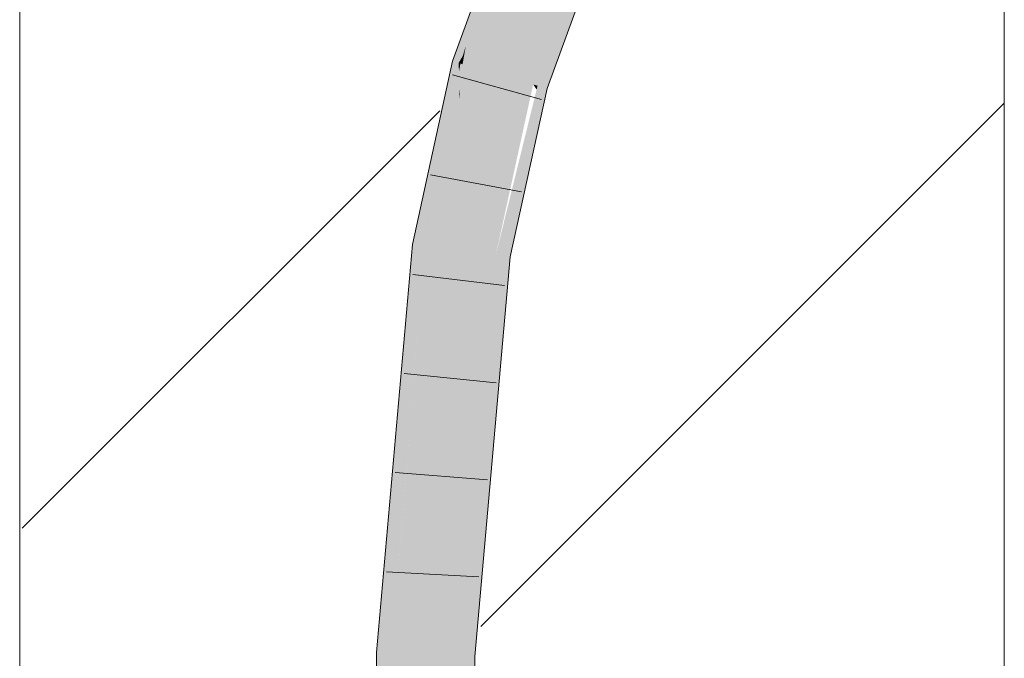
# Model space of a CAD drawing. Extents: x -620 to 300, y 62 to 1162.
# Tile 244 of 256: x 175.68 to 178.18, y 966.48 to 968.1. Entities that reach past the tile are written whole.
import ezdxf
from ezdxf.lldxf.tags import DXFTag

# ---------------------------------------------------------------- set-up
doc = ezdxf.new("R2010")
doc.units = 0
doc.layers.get('0').update_dxf_attribs({"lineweight": 13})
doc.layers.add('E_Detail_Linie_Text_Bem', color=7, linetype='Continuous', lineweight=13)
for name, color, linetype, lineweight, true_color in [('E_Detail_Wandschraffur', 7, 'Continuous', 5, 0xc0c0c0), ('E_Leerrohr 25-A06G955E8I', 7, 'Continuous', 9, 0xff8000), ('E_Leerrohr 25-Shading', 7, 'Continuous', 9, 0xff8000)]:
    doc.layers.add(name, color=color, linetype=linetype, lineweight=lineweight, true_color=true_color)
tags = doc.linetypes.add('fein_strichliert', pattern=[4, 1, -2, 1]).pattern_tags.tags
tags[8:9] = [DXFTag(74, 4), DXFTag(75, 0), DXFTag(340, '0'), DXFTag(46, 0.0), DXFTag(50, 0.0), DXFTag(44, 0.0), DXFTag(45, 0.0)]
tags[6:7] = [DXFTag(74, 4), DXFTag(75, 0), DXFTag(340, '0'), DXFTag(46, 0.0), DXFTag(50, 0.0), DXFTag(44, 0.0), DXFTag(45, 0.0)]
tags[4:5] = [DXFTag(74, 4), DXFTag(75, 0), DXFTag(340, '0'), DXFTag(46, 0.0), DXFTag(50, 0.0), DXFTag(44, 0.0), DXFTag(45, 0.0)]

# ---------------------------------------------------------------- blocks, each defined once
blk = doc.blocks.new('Shading-A06G94V18I', base_point=(243.3339, 864.5048))
at = {"layer": 'E_Leerrohr 25-Shading', "color": 43, "true_color": 0xd7ab7f}
for points in [[(176.9397, 968.3975), (176.9288, 968.4022), (176.8356, 968.0584)], [(176.9133, 968.3597), (176.8356, 968.0584), (176.9288, 968.4022)], [(176.9624, 968.3876), (176.9397, 968.3975), (176.8167, 967.9886), (176.8356, 968.0584)], [(176.9133, 968.3597), (176.8156, 968.0376), (176.8356, 968.0584), (176.8124, 968.0197)], [(176.9008, 968.3256), (176.8239, 968.0797), (176.9133, 968.3597), (176.8182, 968.0463)], [(176.9008, 968.3256), (176.7815, 967.9987), (176.7972, 967.9943)], [(177.1349, 968.3129), (177.1246, 968.3173), (176.9866, 967.9399)], [(177.1549, 968.3042), (177.1349, 968.3129), (176.9978, 967.9366), (176.9866, 967.9399)], [(176.9978, 967.9366), (177.0218, 967.9298), (177.1549, 968.3042), (177.1582, 968.3027)], [(176.8239, 968.0797), (176.7972, 967.9943), (176.8182, 968.0463), (176.8078, 968.012)], [(176.8074, 967.9913), (176.814, 967.9894), (176.8124, 968.0197), (176.835, 968.0574)], [(176.814, 967.9894), (176.8144, 967.9893), (176.835, 968.0574), (176.8356, 968.0584)], [(176.8167, 967.9886), (176.8356, 968.0584), (176.8144, 967.9893)], [(176.8156, 968.0376), (176.8078, 968.012), (176.8124, 968.0197)], [(176.8078, 968.012), (176.7972, 967.9943), (176.802, 967.9929)], [(176.8078, 968.012), (176.802, 967.9929), (176.8124, 968.0197), (176.8074, 967.9913)], [(176.7972, 967.9943), (176.7815, 967.9987), (176.6916, 967.5324), (176.7064, 967.6545)], [(176.7972, 967.9943), (176.6916, 967.5324), (176.7092, 967.5302)], [(176.7289, 967.5969), (176.7983, 967.9727), (176.7354, 967.6685), (176.7972, 967.9943)], [(176.802, 967.9929), (176.7972, 967.9943), (176.7983, 967.9727)], [(176.8074, 967.9913), (176.802, 967.9929), (176.8008, 967.9286), (176.7983, 967.9727)], [(176.8012, 967.9202), (176.814, 967.9894), (176.8008, 967.9286), (176.8074, 967.9913)], [(176.8013, 967.9182), (176.8144, 967.9893), (176.8012, 967.9202), (176.814, 967.9894)], [(176.8013, 967.9182), (176.8167, 967.9886), (176.8144, 967.9893)], [(176.7273, 967.5792), (176.7983, 967.9727), (176.7289, 967.5969)], [(176.7983, 967.9727), (176.7273, 967.5792), (176.8008, 967.9286), (176.798, 967.9032)], [(176.798, 967.9032), (176.7981, 967.9034), (176.8008, 967.9286), (176.8012, 967.9202)], [(177.0149, 967.8983), (176.9954, 967.9269), (176.9093, 967.5046), (176.8918, 967.5068)], [(176.9978, 967.9366), (176.9866, 967.9399), (176.9954, 967.9269)], [(177.0218, 967.9298), (176.9978, 967.9366), (177.0149, 967.8983), (176.9954, 967.9269)], [(176.7981, 967.9034), (176.8013, 967.9182), (176.8012, 967.9202)], [(177.0115, 967.8828), (177.0149, 967.8983), (176.9108, 967.5044), (176.9093, 967.5046)], [(176.9414, 967.5629), (177.0115, 967.8828), (176.9249, 967.5026), (176.9108, 967.5044)], [(176.7064, 967.6545), (176.6801, 967.5339), (176.6916, 967.5324)], [(176.7164, 967.5292), (176.7289, 967.5969), (176.7092, 967.5302), (176.7354, 967.6685)], [(176.7273, 967.5792), (176.7289, 967.5969), (176.7164, 967.5292)], [(176.9249, 967.5026), (176.9281, 967.5022), (176.9414, 967.5629)], [(176.6801, 967.5339), (176.589, 966.4977), (176.6451, 966.7175), (176.6256, 966.4962)], [(176.6916, 967.5324), (176.6801, 967.5339), (176.6451, 966.7185), (176.6451, 966.7175)], [(176.7092, 967.5302), (176.6916, 967.5324), (176.6451, 966.7185)], [(176.6451, 966.7175), (176.7164, 967.5292), (176.7092, 967.5302)], [(176.8806, 967.2407), (176.8918, 967.5068), (176.8167, 966.6532)], [(176.8582, 966.7078), (176.9281, 967.5022), (176.872, 967.0368), (176.9249, 967.5026)], [(176.872, 967.0368), (176.9249, 967.5026), (176.8793, 967.2103), (176.9108, 967.5044)], [(176.9108, 967.5044), (176.9093, 967.5046), (176.8793, 967.2103), (176.8806, 967.2407)], [(176.9093, 967.5046), (176.8918, 967.5068), (176.8806, 967.2407)], [(176.8806, 967.2407), (176.8022, 966.4891), (176.8793, 967.2103)], [(176.8022, 966.4891), (176.8806, 967.2407), (176.8167, 966.6532)], [(176.8022, 966.4891), (176.8159, 966.5424), (176.8793, 967.2103), (176.872, 967.0368)], [(176.872, 967.0368), (176.8284, 966.653), (176.8582, 966.7078), (176.844, 966.6525)], [(176.836, 966.4877), (176.8388, 966.4876), (176.8582, 966.7078)], [(176.8526, 966.6522), (176.8582, 966.7078), (176.844, 966.6525)], [(176.8098, 966.4888), (176.844, 966.6525), (176.8159, 966.5424)], [(176.8098, 966.4888), (176.836, 966.4877), (176.844, 966.6525), (176.8526, 966.6522)], [(176.8284, 966.653), (176.8159, 966.5424), (176.844, 966.6525)], [(176.8159, 966.5424), (176.8022, 966.4891), (176.8098, 966.4888)], [(176.6269, 966.0294), (176.589, 966.4977), (176.619, 965.3569), (176.5922, 965.3564)], [(176.589, 966.4977), (176.6269, 966.0294), (176.6256, 966.4962)], [(176.8094, 966.4009), (176.8022, 966.4891), (176.8055, 965.3605)], [(176.8098, 966.4888), (176.8022, 966.4891), (176.8094, 966.4009)], [(176.836, 966.4877), (176.8098, 966.4888), (176.8402, 966.025), (176.8094, 966.4009)], [(176.8402, 966.025), (176.8388, 966.4876), (176.836, 966.4877)]]:
    blk.add_solid(points, dxfattribs=at)
at = {"layer": 'E_Leerrohr 25-Shading', "color": 31, "true_color": 0xfabd7f}
for points in [[(176.9624, 968.3876), (176.8167, 967.9886), (176.9656, 968.3863), (176.8735, 967.9724)], [(176.8735, 967.9724), (176.9017, 967.9643), (176.9656, 968.3863), (177.0435, 968.3525)], [(176.9017, 967.9643), (176.9866, 967.9399), (177.0435, 968.3525), (177.1246, 968.3173)], [(176.8167, 967.9886), (176.8013, 967.9182), (176.8041, 967.518), (176.7611, 967.5235)], [(176.8735, 967.9724), (176.8167, 967.9886), (176.8041, 967.518)], [(176.9017, 967.9643), (176.8735, 967.9724), (176.8041, 967.518)], [(176.8041, 967.518), (176.8918, 967.5068), (176.9017, 967.9643), (176.9866, 967.9399)], [(176.8013, 967.9182), (176.7164, 967.5292), (176.7611, 967.5235)], [(176.7158, 967.2633), (176.7164, 967.5292), (176.6324, 966.4959), (176.6451, 966.7175)], [(176.7227, 967.5284), (176.7164, 967.5292), (176.7158, 967.2633)], [(176.7283, 966.6558), (176.7611, 967.5235), (176.7158, 967.2633), (176.7227, 967.5284)], [(176.8041, 967.518), (176.7611, 967.5235), (176.7283, 966.6558)], [(176.8041, 967.518), (176.7283, 966.6558), (176.8918, 967.5068), (176.8167, 966.6532)], [(176.7158, 967.2633), (176.6324, 966.4959), (176.6956, 966.4934)], [(176.7139, 966.4927), (176.7158, 967.2633), (176.6956, 966.4934)], [(176.7283, 966.6558), (176.7158, 967.2633), (176.7139, 966.4927)], [(176.6451, 966.7175), (176.6256, 966.4962), (176.6324, 966.4959)], [(176.7283, 966.6558), (176.7139, 966.4927), (176.8167, 966.6532), (176.8022, 966.4891)], [(176.6256, 966.4962), (176.6269, 966.0294), (176.6324, 966.4959)], [(176.6324, 966.4959), (176.6269, 966.0294), (176.6956, 966.4934), (176.6973, 966.4039)], [(176.6973, 966.4039), (176.7139, 966.4927), (176.6956, 966.4934)], [(176.7139, 966.4927), (176.6973, 966.4039), (176.7172, 965.3588)], [(176.7172, 965.3588), (176.8055, 965.3605), (176.7139, 966.4927), (176.8022, 966.4891)]]:
    blk.add_solid(points, dxfattribs=at)
blk = doc.blocks.new('Referenz-A06G955I8I')
at = {"layer": 'E_Detail_Linie_Text_Bem', "linetype": 'Continuous', "ltscale": 0.13}
for p, q in [((175.6829, 958.3268), (175.6829, 970.1268)), ((178.1829, 970.1268), (178.1829, 930.1268))]:
    blk.add_line(p, q, dxfattribs=at)
at = {"layer": 'E_Detail_Wandschraffur', "linetype": 'ByBlock', "ltscale": 0.13}
blk.add_line((176.8539, 966.5632), (178.1829, 967.8922), dxfattribs=at)
at = {"layer": 'E_Detail_Wandschraffur', "linetype": 'fein_strichliert', "ltscale": 0.13}
blk.add_line((175.6895, 966.813), (176.7495, 967.873), dxfattribs=at)
at = {"layer": 'E_Leerrohr 25-A06G955E8I', "linetype": 'Continuous', "ltscale": 0.13}
for p, q in [((176.7815, 967.9987), (176.9288, 968.4022)), ((177.0218, 967.9298), (177.1582, 968.3027)), ((176.6801, 967.5338), (176.7815, 967.9987)), ((177.0081, 967.9019), (176.7816, 967.9643)), ((176.9281, 967.5022), (177.0218, 967.9298)), ((176.9569, 967.6672), (176.726, 967.7105)), ((176.589, 966.4977), (176.6801, 967.5338)), ((176.8388, 966.4876), (176.9281, 967.5022)), ((176.9142, 967.4291), (176.6809, 967.4573)), ((176.8925, 967.1825), (176.6587, 967.2058)), ((176.8708, 966.9359), (176.6366, 966.9543)), ((176.8491, 966.6893), (176.6145, 966.7028)), ((176.5922, 965.3564), (176.589, 966.4977)), ((176.8421, 965.3612), (176.8388, 966.4876))]:
    blk.add_line(p, q, dxfattribs=at)

msp = doc.modelspace()

# ---------------------------------------------------------------- block references
at = {"color": 8, "lineweight": 25, "ltscale": 0.25, "true_color": 0x808080}
msp.add_blockref('Referenz-A06G955I8I', (0, 0), dxfattribs=at)
msp.add_blockref('Shading-A06G94V18I', (243.3339, 864.5048))

doc.saveas('drawing.dxf')
